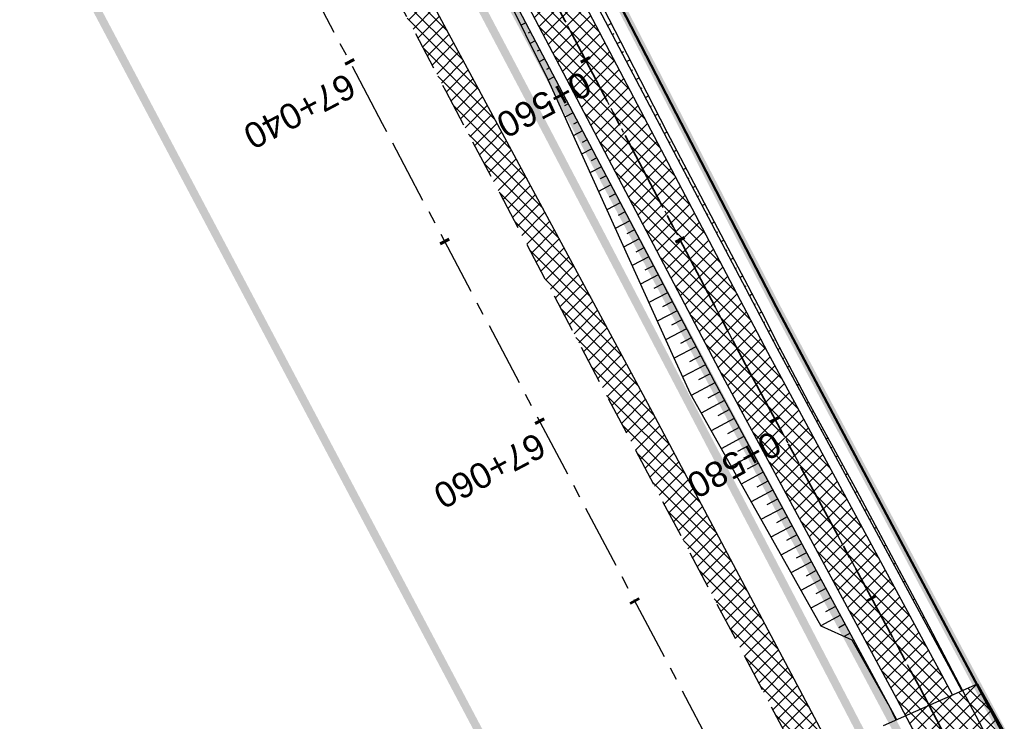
# Model space of a CAD drawing. Header units: metres. Extents: x 7529682 to 7533751, y 5721195 to 5727842.
# Tile 156 of 179: x 7529951 to 7529999, y 5727270 to 5727304. Entities that reach past the tile are written whole.
import ezdxf

# ---------------------------------------------------------------- set-up
doc = ezdxf.new("R2010")
doc.units = ezdxf.units.M
for name, pattern in [('817-dzialki-09-05-04$0$HIDDEN', [0.375, 0.25, -0.125]), ('ACAD_ISO05W100', [33, 24, -3, 0, -3, 0, -3]), ('CENTER', [50.8, 31.75, -6.35, 6.35, -6.35]), ('CENTER2', [28.575, 19.05, -3.175, 3.175, -3.175]), ('HIDDEN', [9.525, 6.35, -3.175])]:
    doc.linetypes.add(name, pattern=pattern)
for name, color, linetype in [('C-DROGI-SYTUACJA', 7, 'Continuous'), ('C-DROGI-SYTUACJA-ETYKIETY', 7, 'Continuous'), ('D-hatch-pobocza', 131, 'Continuous'), ('D-hatch-zjazdy-BA', 244, 'Continuous'), ('D-pobocza', 60, 'Continuous'), ('D-rowy', 160, 'Continuous'), ('D-skarpa', 2, 'Continuous'), ('D-skarpa-kreskowanie', 2, 'Continuous')]:
    doc.layers.add(name, color=color, linetype=linetype)
for name, color, linetype, lineweight, true_color in [('D-ewidencja-numery', 7, 'Continuous', 50, 0x40ff00), ('D-hatch-ciag-pieszo-rowerowy', 7, 'Continuous', 13, 0xff9f80), ('D-LR-etap-III', 7, '817-dzialki-09-05-04$0$HIDDEN', 50, 0x00008f)]:
    doc.layers.add(name, color=color, linetype=linetype, lineweight=lineweight, true_color=true_color)
for name, color, linetype, lineweight in [('D-krawędzie', 3, 'Continuous', 30), ('D-obrzeża', 2, 'Continuous', 30), ('D-oś', 10, 'CENTER', 30), ('D-pas-drogowy', 7, 'ACAD_ISO05W100', 50), ('D-zjazdy', 202, 'Continuous', 30)]:
    doc.layers.add(name, color=color, linetype=linetype, lineweight=lineweight)
doc.layers.add('poprzeczki', color=7, linetype='Continuous', true_color=0x0000c7)
doc.styles.get("Standard").update_dxf_attribs({"font": 'arial.ttf'})
pattern_1 = [(45, (0, 0), (-0.33675960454, 0.33675960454), []), (135, (0, 0), (-0.33675960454, -0.33675960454), [])]

# ---------------------------------------------------------------- blocks, each defined once
blk = doc.blocks.new('AeccTickLine')
at = {"color": 0, "linetype": 'ByBlock', "lineweight": -2}
blk.add_line((0, 1), (0, -1), dxfattribs=at)

msp = doc.modelspace()

# ---------------------------------------------------------------- hatches: boundary and pattern name
at = {"layer": 'D-hatch-ciag-pieszo-rowerowy'}
h = msp.add_hatch(dxfattribs=at)
h.set_pattern_fill('ANSI37', color=256, scale=0.15, style=0)
h.set_pattern_definition(pattern_1)
h.paths.add_polyline_path([(7529994.115, 5727270.039), (7529996.409, 5727271.048), (7529995.888, 5727272.04), (7529987.333, 5727287.9), (7529970.791, 5727319.398), (7529945.39, 5727367.318), (7529919.647, 5727417.711), (7529903.693, 5727447.921), (7529879.894, 5727492.595), (7529862.565, 5727525.262), (7529859.536, 5727525.637), (7529877.686, 5727491.422), (7529901.485, 5727446.75), (7529917.429, 5727416.559), (7529943.172, 5727366.164), (7529968.58, 5727318.231), (7529985.127, 5727286.725), (7529993.681, 5727270.865)])
at = {"layer": 'D-hatch-pobocza'}
h = msp.add_hatch(dxfattribs=at)
h.set_pattern_fill('ANSI37', color=256, scale=0.15, style=0)
h.set_pattern_definition(pattern_1)
h.paths.add_polyline_path([(7529905.34, 5727429.09), (7529892.28, 5727453.58), (7529881.53, 5727473.69), (7529872.27, 5727491.4), (7529857.46, 5727519.14), (7529841.38, 5727549.79), (7529827.75, 5727575.78), (7529816.4, 5727596.89), (7529800.43, 5727627.4), (7529788.07, 5727650.98), (7529775.85, 5727673.83), (7529761.3, 5727701.31), (7529749.89, 5727722.83), (7529745.5, 5727731.66), (7529738.971, 5727744.085), (7529737.465, 5727743.316), (7529742.213, 5727734.302), (7529762.326, 5727696.274), (7529777.785, 5727667.006), (7529799.322, 5727626.3), (7529822.193, 5727583.156), (7529846.924, 5727536.347), (7529864.752, 5727502.663), (7529900.459, 5727434.965), (7529935.352, 5727369.308), (7529971.476, 5727300.786), (7529988.361, 5727268.841), (7529990.28, 5727268.6), (7529990.329, 5727268.617), (7529981.66, 5727284.96), (7529968.42, 5727309.6), (7529956.4, 5727332.85), (7529943.52, 5727357.04), (7529932.32, 5727378.32), (7529916.68, 5727408.01)])
at = {"layer": 'D-hatch-zjazdy-BA'}
h = msp.add_hatch(dxfattribs=at)
h.set_pattern_fill('ANSI37', color=256, scale=0.15, style=0)
h.set_pattern_definition(pattern_1)
h.paths.add_polyline_path([(7529996.2, 5727266.069), (7529999.357, 5727268.527), (7529997.636, 5727271.592), (7529994.115, 5727270.039)])

# ---------------------------------------------------------------- linework, layer by layer
at = {"layer": 'C-DROGI-SYTUACJA', "color": 10, "linetype": 'CENTER2', "lineweight": 35, "ltscale": 0.2}
msp.add_lwpolyline([(7529714.301, 5727795.865), (7529735.169, 5727756.456, 0.071658), (7529738.529, 5727751.848), (7529739.732, 5727750.614, -0.071785), (7529743.098, 5727745.997), (7529747.739, 5727737.221), (7529774.913, 5727685.825), (7529793.855, 5727649.915), (7529812.38, 5727615.415), (7529837.757, 5727568.892), (7529857.658, 5727531.843), (7529878.79, 5727492.008), (7529902.589, 5727447.335), (7529918.538, 5727417.135), (7529944.281, 5727366.741), (7529969.685, 5727318.815), (7529986.23, 5727287.312), (7529994.785, 5727271.452), (7530014.919, 5727233.118)], format="xyb", dxfattribs=at)
at = {"layer": 'D-ewidencja-numery', "color": 12, "ltscale": 15, "true_color": 0xc70000}
msp.add_lwpolyline([(7529715.573, 5727792.968), (7529717.68, 5727794.024), (7529736.275, 5727758.647), (7529744.511, 5727750.406), (7529750.283, 5727738.55), (7529777.109, 5727687.569), (7529796.515, 5727651.33), (7529814.938, 5727616.793), (7529839.007, 5727572.304), (7529860.618, 5727532.509), (7529882.349, 5727491.504), (7529904.865, 5727449.096), (7529920.747, 5727418.885), (7529946.677, 5727368.547), (7529972.025, 5727320.573), (7529987.74, 5727290.153), (7529996.497, 5727273.662), (7530017.541, 5727234.203)], dxfattribs=at)
at = {"layer": 'D-krawędzie', "linetype": 'HIDDEN', "ltscale": 0.3}
msp.add_lwpolyline([(7529737.465, 5727743.316), (7529742.213, 5727734.302), (7529762.326, 5727696.274), (7529777.785, 5727667.006), (7529799.322, 5727626.3), (7529822.193, 5727583.156), (7529846.924, 5727536.347), (7529864.752, 5727502.663), (7529900.459, 5727434.965), (7529935.352, 5727369.308), (7529971.476, 5727300.786), (7530006.702, 5727234.141), (7530044.198, 5727163.133), (7530082.89, 5727090.2), (7530098.687, 5727060.362), (7530131.998, 5726997.21), (7530163.822, 5726937.097), (7530204.081, 5726861.013), (7530247.82, 5726778.438), (7530252.22, 5726770.26), (7530259.735, 5726756.9), (7530263.782, 5726749.287), (7530270.196, 5726737.096)], dxfattribs=at)
at = {"layer": 'D-LR-etap-III', "ltscale": 10, "flags": 128}
msp.add_lwpolyline([(7531750.474, 5723895.103, 0.4, 0.4, 0), (7531750.505, 5723895.13, 0.4, 0.4, 0), (7531682.71, 5724022.92, 0.4, 0.4, 0), (7531619.177, 5724147.204, 0.4, 0.4, 0), (7531592.309, 5724198.489, 0.4, 0.4, 0), (7531553.264, 5724272.919, 0.4, 0.4, 0), (7531504.02, 5724366.79, 0.4, 0.4, 0), (7531482.09, 5724407.62, 0.4, 0.4, 0), (7531412.35, 5724541.183, 0.4, 0.4, 0), (7531388.464, 5724586.93, 0.4, 0.4, 0), (7531345.12, 5724669.94, 0.4, 0.4, 0), (7531127.66, 5725081.67, 0.4, 0.4, 0), (7531059.253, 5725211.041, 0.4, 0.4, 0), (7531008.007, 5725307.954, 0.4, 0.4, 0), (7530964.182, 5725390.836, 0.4, 0.4, 0), (7530914.557, 5725484.684, 0.4, 0.4, 0), (7530865.243, 5725577.494, 0.4, 0.4, 0), (7530840.085, 5725624.059, 0.4, 0.4, 0), (7530802.56, 5725694.925, 0.4, 0.4, 0), (7530755.54, 5725787.51, 0.4, 0.4, 0), (7530708.718, 5725876.303, 0.4, 0.4, 0), (7530695.12, 5725902.09, 0.4, 0.4, 0), (7530642.914, 5726001.078, 0.4, 0.4, 0), (7530634.935, 5726016.147, 0.4, 0.4, 0), (7530610.82, 5726061.93, 0.4, 0.4, 0), (7530610.82, 5726061.93, 0.4, 0.4, 0), (7530607.21, 5726063.51, 0.4, 0.4, 0), (7530597.42, 5726080.68, 0.4, 0.4, 0), (7530591.16, 5726088.44, 0.4, 0.4, 0), (7530581.28, 5726107.21, 0.4, 0.4, 0), (7530571.29, 5726130.56, 0.4, 0.4, 0), (7530549.555, 5726171.527, 0.4, 0.4, 0), (7530531.014, 5726206.474, 0.4, 0.4, 0), (7530516.461, 5726236.017, 0.4, 0.4, 0), (7530500.799, 5726266.141, 0.4, 0.4, 0), (7530491.35, 5726283.94, 0.4, 0.4, 0), (7530482.4, 5726303.41, 0.4, 0.4, 0), (7530482.4, 5726303.41, 0.4, 0.4, 0), (7530450.41, 5726357.28, 0.4, 0.4, 0), (7530397.759, 5726458.5, 0.4, 0.4, 0), (7530334.708, 5726583.665, 0.4, 0.4, 0), (7530303.939, 5726645.168, 0.4, 0.4, 0), (7530300.51, 5726651.778, 0.4, 0.4, 0), (7530289.214, 5726671.967, 0.4, 0.4, 0), (7530281.54, 5726685.57, 0.4, 0.4, 0), (7530261.371, 5726724.163, 0.4, 0.4, 0), (7530254.03, 5726738.21, 0.4, 0.4, 0), (7530197.22, 5726845.06, 0.4, 0.4, 0), (7530194.71, 5726849.15, 0.4, 0.4, 0), (7530195.92, 5726850.75, 0.4, 0.4, 0), (7530170.547, 5726892.961, 0.4, 0.4, 0), (7530143.175, 5726945.066, 0.4, 0.4, 0), (7530105.06, 5727018.32, 0.4, 0.4, 0), (7530100.06, 5727027.16, 0.4, 0.4, 0), (7530062.319, 5727099.625, 0.4, 0.4, 0), (7530015.379, 5727189.42, 0.4, 0.4, 0), (7529983.208, 5727250.207, 0.4, 0.4, 0), (7529953.284, 5727306.747, 0.4, 0.4, 0), (7529900.671, 5727406.159, 0.4, 0.4, 0), (7529890.63, 5727425.131, 0.4, 0.4, 0), (7529875.155, 5727454.426, 0.4, 0.4, 0), (7529857.56, 5727487.787, 0.4, 0.4, 0), (7529835.194, 5727530.193, 0.4, 0.4, 0), (7529811.741, 5727574.662, 0.4, 0.4, 0), (7529792.102, 5727611.923, 0.4, 0.4, 0), (7529768.066, 5727657.47, 0.4, 0.4, 0), (7529755.211, 5727682.131, 0.4, 0.4, 0), (7529753.31, 5727681.13, 0.4, 0.4, 0), (7529739.21, 5727707.77, 0.4, 0.4, 0), (7529735.395, 5727711.252, 0.4, 0.4, 0), (7529725.42, 5727730.2, 0.4, 0.4, 0), (7529723.55, 5727729.88, 0.4, 0.4, 0), (7529695.567, 5727782.932, 0.4, 0.4, 0), (7529717.68, 5727794.024, 0.4, 0.4, 0), (7529736.275, 5727758.647, 0.4, 0.4, 0), (7529736.275, 5727758.647, 0.4, 0.4, 0), (7529744.511, 5727750.406, 0.4, 0.4, 0), (7529744.511, 5727750.406, 0.4, 0.4, 0), (7529750.283, 5727738.55, 0.4, 0.4, 0), (7529777.109, 5727687.569, 0.4, 0.4, 0), (7529796.515, 5727651.33, 0.4, 0.4, 0), (7529814.938, 5727616.793, 0.4, 0.4, 0), (7529839.007, 5727572.304, 0.4, 0.4, 0), (7529860.618, 5727532.509, 0.4, 0.4, 0), (7529882.349, 5727491.504, 0.4, 0.4, 0), (7529904.865, 5727449.096, 0.4, 0.4, 0), (7529920.747, 5727418.885, 0.4, 0.4, 0), (7529946.677, 5727368.547, 0.4, 0.4, 0), (7529972.025, 5727320.573, 0.4, 0.4, 0), (7529987.74, 5727290.153, 0.4, 0.4, 0), (7529996.497, 5727273.662, 0.4, 0.4, 0), (7530017.541, 5727234.203, 0.4, 0.4, 0), (7530033.054, 5727204.864, 0.4, 0.4, 0), (7530051.623, 5727170.223, 0.4, 0.4, 0), (7530069.277, 5727137.016, 0.4, 0.4, 0), (7530089.385, 5727097.534, 0.4, 0.4, 0), (7530109.713, 5727060.747, 0.4, 0.4, 0), (7530136.77, 5727011.64, 0.4, 0.4, 0), (7530162.447, 5726962.744, 0.4, 0.4, 0), (7530187.674, 5726916.992, 0.4, 0.4, 0), (7530207.821, 5726879.335, 0.4, 0.4, 0), (7530230.626, 5726834.519, 0.4, 0.4, 0), (7530262.288, 5726776.618, 0.4, 0.4, 0), (7530277.51, 5726760.213, 0.4, 0.4, 0), (7530286.037, 5726744.107, 0.4, 0.4, 0), (7530288.097, 5726735.884, 0.4, 0.4, 0), (7530290.394, 5726725.047, 0.4, 0.4, 0), (7530296.177, 5726713.583, 0.4, 0.4, 0), (7530302.726, 5726701.182, 0.4, 0.4, 0), (7530325.685, 5726657.466, 0.4, 0.4, 0), (7530343.244, 5726623.649, 0.4, 0.4, 0), (7530360.23, 5726591.747, 0.4, 0.4, 0), (7530383.209, 5726548.059, 0.4, 0.4, 0), (7530406.018, 5726503.606, 0.4, 0.4, 0), (7530427.465, 5726462.62, 0.4, 0.4, 0), (7530447.928, 5726424.388, 0.4, 0.4, 0), (7530471.127, 5726379.921, 0.4, 0.4, 0), (7530490.501, 5726343.033, 0.4, 0.4, 0), (7530509.499, 5726306.733, 0.4, 0.4, 0), (7530529.89, 5726267.244, 0.4, 0.4, 0), (7530543.852, 5726238.99, 0.4, 0.4, 0), (7530554.809, 5726218.944, 0.4, 0.4, 0), (7530559.027, 5726212.223, 0.4, 0.4, 0), (7530563.061, 5726206.41, 0.4, 0.4, 0), (7530566.934, 5726200.464, 0.4, 0.4, 0), (7530569.771, 5726194.902, 0.4, 0.4, 0), (7530571.473, 5726191.282, 0.4, 0.4, 0), (7530572.839, 5726188.025, 0.4, 0.4, 0), (7530575.295, 5726182.035, 0.4, 0.4, 0), (7530579.737, 5726173.306, 0.4, 0.4, 0), (7530583.3, 5726167.41, 0.4, 0.4, 0), (7530593.4, 5726163.33, 0.4, 0.4, 0), (7530598.618, 5726155.264, 0.4, 0.4, 0), (7530608.258, 5726140.497, 0.4, 0.4, 0), (7530603.27, 5726136.83, 0.4, 0.4, 0), (7530606.53, 5726131.84, 0.4, 0.4, 0), (7530604.239, 5726124.217, 0.4, 0.4, 0), (7530605.847, 5726121.63, 0.4, 0.4, 0), (7530608.972, 5726116.164, 0.4, 0.4, 0), (7530618.114, 5726097.791, 0.4, 0.4, 0), (7530651.213, 5726034.96, 0.4, 0.4, 0), (7530670.244, 5725998.611, 0.4, 0.4, 0), (7530698.075, 5725945.953, 0.4, 0.4, 0), (7530716.506, 5725911.305, 0.4, 0.4, 0), (7530735.223, 5725875.667, 0.4, 0.4, 0), (7530752.504, 5725842.155, 0.4, 0.4, 0), (7530778.311, 5725793.501, 0.4, 0.4, 0), (7530797.5, 5725756.382, 0.4, 0.4, 0), (7530812.519, 5725728.289, 0.4, 0.4, 0), (7530820.039, 5725713.16, 0.4, 0.4, 0), (7530822.422, 5725710.194, 0.4, 0.4, 0), (7530833.155, 5725688.801, 0.4, 0.4, 0), (7530849.629, 5725656.159, 0.4, 0.4, 0), (7530867.983, 5725621.964, 0.4, 0.4, 0), (7530872.63, 5725612.888, 0.4, 0.4, 0), (7530880.354, 5725597.595, 0.4, 0.4, 0), (7530883.839, 5725593.389, 0.4, 0.4, 0), (7530891.782, 5725587.763, 0.4, 0.4, 0), (7530895.039, 5725584.281, 0.4, 0.4, 0), (7530897.034, 5725580.941, 0.4, 0.4, 0), (7530900.952, 5725579.946, 0.4, 0.4, 0), (7530904.81, 5725571.977, 0.4, 0.4, 0), (7530903.682, 5725568.566, 0.4, 0.4, 0), (7530908.901, 5725558.845, 0.4, 0.4, 0), (7530910.252, 5725545.672, 0.4, 0.4, 0), (7530912.873, 5725538.646, 0.4, 0.4, 0), (7530945.278, 5725478.464, 0.4, 0.4, 0), (7530959.692, 5725450.246, 0.4, 0.4, 0), (7531002.827, 5725368.192, 0.4, 0.4, 0), (7531044.704, 5725290.314, 0.4, 0.4, 0), (7531064.099, 5725253.213, 0.4, 0.4, 0), (7531083.01, 5725216.678, 0.4, 0.4, 0), (7531113.013, 5725158.466, 0.4, 0.4, 0), (7531137.364, 5725113.071, 0.4, 0.4, 0), (7531150.831, 5725086.712, 0.4, 0.4, 0), (7531159.746, 5725076.641, 0.4, 0.4, 0), (7531166.31, 5725074.58, 0.4, 0.4, 0), (7531172.29, 5725062.58, 0.4, 0.4, 0), (7531170.59, 5725055.606, 0.4, 0.4, 0), (7531173.733, 5725044.081, 0.4, 0.4, 0), (7531215.342, 5724964.86, 0.4, 0.4, 0), (7531238.054, 5724921.685, 0.4, 0.4, 0), (7531262.39, 5724875.283, 0.4, 0.4, 0), (7531295.587, 5724811.266, 0.4, 0.4, 0), (7531348.488, 5724712.363, 0.4, 0.4, 0), (7531363.741, 5724682.684, 0.4, 0.4, 0), (7531366.987, 5724675.865, 0.4, 0.4, 0), (7531382.541, 5724646.111, 0.4, 0.4, 0), (7531401.299, 5724610.875, 0.4, 0.4, 0), (7531428.965, 5724558.862, 0.4, 0.4, 0), (7531449.111, 5724520.398, 0.4, 0.4, 0), (7531477.293, 5724465.831, 0.4, 0.4, 0), (7531500.996, 5724421.113, 0.4, 0.4, 0), (7531512.122, 5724400.549, 0.4, 0.4, 0), (7531513.782, 5724396.757, 0.4, 0.4, 0), (7531526.32, 5724379.39, 0.4, 0.4, 0), (7531566.784, 5724302.736, 0.4, 0.4, 0), (7531612.277, 5724225.61, 0.4, 0.4, 0), (7531620.493, 5724210.548, 0.4, 0.4, 0), (7531631.578, 5724196.258, 0.4, 0.4, 0), (7531653.484, 5724152.434, 0.4, 0.4, 0), (7531661.151, 5724128.494, 0.4, 0.4, 0), (7531673.881, 5724101.186, 0.4, 0.4, 0), (7531684.691, 5724081.184, 0.4, 0.4, 0), (7531699.212, 5724051.17, 0.4, 0.4, 0), (7531704.034, 5724040.584, 0.4, 0.4, 0), (7531704.034, 5724040.584, 0.4, 0.4, 0), (7531703.913, 5724037.17, 0.4, 0.4, 0), (7531736.42, 5723969.232, 0.4, 0.4, 0), (7531738.285, 5723967.699, 0.4, 0.4, 0), (7531742.181, 5723962.346, 0.4, 0.4, 0), (7531744.286, 5723958.616, 0.4, 0.4, 0), (7531755.393, 5723944.193, 0.4, 0.4, 0), (7531758.69, 5723936.76, 0.4, 0.4, 0), (7531780.08, 5723929.25, 0.4, 0.4, 0), (7531792.612, 5723906.338, 0.4, 0.4, 0), (7531792.612, 5723906.338, 0.4, 0.4, 0), (7531756.962, 5723883.055, 0.4, 0.4, 0), (7531750.46, 5723895.13, 0.4, 0.4, 0), (7531750.46, 5723895.13, 0, 0, 0)], format="xyseb", dxfattribs=at)
at = {"layer": 'D-obrzeża'}
for points in [[(7529996.408, 5727271.05), (7529995.888, 5727272.04), (7529987.333, 5727287.9), (7529970.791, 5727319.398), (7529945.39, 5727367.318), (7529919.647, 5727417.711), (7529903.693, 5727447.921), (7529879.894, 5727492.595), (7529858.761, 5727532.432), (7529838.856, 5727569.487), (7529813.479, 5727616.01), (7529794.958, 5727650.503), (7529776.019, 5727686.408), (7529748.844, 5727737.805), (7529744.118, 5727746.741, 0.071785), (7529740.753, 5727751.358), (7529739.549, 5727752.592, -0.071658), (7529736.189, 5727757.2), (7529717.235, 5727792.995)], [(7530013.813, 5727232.534), (7529993.681, 5727270.865), (7529985.127, 5727286.725), (7529968.58, 5727318.231), (7529943.172, 5727366.164), (7529917.429, 5727416.559), (7529901.485, 5727446.75), (7529877.686, 5727491.422), (7529856.555, 5727531.255), (7529836.657, 5727568.297), (7529811.281, 5727614.82), (7529792.751, 5727649.328), (7529773.808, 5727685.242), (7529746.633, 5727736.639), (7529746.633, 5727736.639), (7529742.077, 5727745.253, 0.071785), (7529738.712, 5727749.87), (7529737.508, 5727751.104, -0.071658), (7529734.148, 5727755.712), (7529715.008, 5727791.858)]]:
    msp.add_lwpolyline(points, format="xyb", dxfattribs=at)
at = {"layer": 'D-oś', "ltscale": 0.1}
msp.add_lwpolyline([(7530260.688, 5726747.65), (7530256.664, 5726755.22), (7530249.153, 5726768.573), (7530244.732, 5726776.79), (7530200.988, 5726859.376), (7530160.728, 5726935.459), (7530128.903, 5726995.575), (7530095.593, 5727058.727), (7530079.798, 5727088.56), (7530041.105, 5727161.496), (7530003.607, 5727232.506), (7529968.381, 5727299.153), (7529932.259, 5727367.671), (7529897.365, 5727433.327), (7529861.657, 5727501.028), (7529843.829, 5727534.712), (7529819.1, 5727581.518), (7529796.228, 5727624.663), (7529774.69, 5727665.371), (7529759.232, 5727694.637), (7529739.12, 5727732.663), (7529700.238, 5727806.043)], dxfattribs=at)
at = {"layer": 'D-oś', "ltscale": 0.03}
msp.add_lwpolyline([(7529714.301, 5727795.865), (7529735.169, 5727756.456, 0.071658), (7529738.529, 5727751.848), (7529739.732, 5727750.614, -0.071785), (7529743.098, 5727745.997), (7529747.739, 5727737.221), (7529774.913, 5727685.825), (7529793.855, 5727649.915), (7529812.38, 5727615.415), (7529837.757, 5727568.892), (7529857.658, 5727531.843), (7529878.79, 5727492.008), (7529902.589, 5727447.335), (7529918.538, 5727417.135), (7529944.281, 5727366.741), (7529969.685, 5727318.815), (7529986.23, 5727287.312), (7529994.785, 5727271.452), (7530014.919, 5727233.118)], format="xyb", dxfattribs=at)
at = {"layer": 'D-pas-drogowy', "ltscale": 0.2, "flags": 128}
msp.add_lwpolyline([(7531633.019, 5724182.834, 0.4, 0.4, 0), (7531617.559, 5724211.608, 0.4, 0.4, 0), (7531566.784, 5724302.736, 0.4, 0.4, 0), (7531538.419, 5724356.47, 0.4, 0.4, 0), (7531526.32, 5724379.39, 0.4, 0.4, 0), (7531516.102, 5724393.607, 0.4, 0.4, 0.001485), (7531513.78, 5724396.838, 0.4, 0.4, 0), (7531501.87, 5724413.41, 0.4, 0.4, 0), (7531474.926, 5724464.508, 0.4, 0.4, 0), (7531446.2, 5724518.992, 0.4, 0.4, 0), (7531424.962, 5724559.262, 0.4, 0.4, 0), (7531398.444, 5724609.566, 0.4, 0.4, 0), (7531379.647, 5724645.216, 0.4, 0.4, 0), (7531365.23, 5724672.56, 0.4, 0.4, 0), (7531341.306, 5724717.915, 0.4, 0.4, 0), (7531312.9, 5724771.789, 0.4, 0.4, 0), (7531292.591, 5724810.307, 0.4, 0.4, 0), (7531259.392, 5724873.271, 0.4, 0.4, 0), (7531233.74, 5724921.923, 0.4, 0.4, 0), (7531203.073, 5724980.092, 0.4, 0.4, 0), (7531173.471, 5725036.225, 0.4, 0.4, 0), (7531168.27, 5725046.09, 0.4, 0.4, 0), (7531172.29, 5725062.58, 0.4, 0.4, 0), (7531166.31, 5725074.58, 0.4, 0.4, 0), (7531150.32, 5725079.6, 0.4, 0.4, 0), (7531141.5, 5725096.43, 0.4, 0.4, 0), (7531109.312, 5725157.814, 0.4, 0.4, 0), (7531086.641, 5725201.048, 0.4, 0.4, 0), (7531059.198, 5725253.384, 0.4, 0.4, 0), (7531028.207, 5725312.489, 0.4, 0.4, 0), (7530999.105, 5725367.99, 0.4, 0.4, 0), (7530956.248, 5725449.725, 0.4, 0.4, 0), (7530924.398, 5725510.464, 0.4, 0.4, 0), (7530897.51, 5725561.74, 0.4, 0.4, 0), (7530894.46, 5725566.14, 0.4, 0.4, 0), (7530892.16, 5725570.49, 0.4, 0.4, 0), (7530869.363, 5725613.307, 0.4, 0.4, 0), (7530861.694, 5725627.705, 0.4, 0.4, 0), (7530852.74, 5725644.52, 0.4, 0.4, 0), (7530831.51, 5725684.2, 0.4, 0.4, 0), (7530811.13, 5725722.52, 0.4, 0.4, 0), (7530792.348, 5725757.941, 0.4, 0.4, 0), (7530768.03, 5725803.8, 0.4, 0.4, 0), (7530748.769, 5725840.179, 0.4, 0.4, 0), (7530727.7, 5725879.97, 0.4, 0.4, 0), (7530712.098, 5725909.545, 0.4, 0.4, 0), (7530693.644, 5725944.645, 0.4, 0.4, 0), (7530665.702, 5725997.539, 0.4, 0.4, 0), (7530641.76, 5726042.88, 0.4, 0.4, 0), (7530616.5, 5726091.48, 0.4, 0.4, 0), (7530604.628, 5726114.32, 0.4, 0.4, -0.007763), (7530602.5, 5726118.43, 0.4, 0.4, 0), (7530603.992, 5726123.395, 0.4, 0.4, 0), (7530606.53, 5726131.84, 0.4, 0.4, 0), (7530603.27, 5726136.83, 0.4, 0.4, 0), (7530593.776, 5726151.369, 0.4, 0.4, 0), (7530590.203, 5726156.84, 0.4, 0.4, 0), (7530583.3, 5726167.41, 0.4, 0.4, 0), (7530580.578, 5726170.428, 0.4, 0.4, 0), (7530575.85, 5726175.67, 0.4, 0.4, 0), (7530569.01, 5726186.66, 0.4, 0.4, 0), (7530562.555, 5726199.189, 0.4, 0.4, 0), (7530555.67, 5726211.39, 0.4, 0.4, 0), (7530548.29, 5726224.23, 0.4, 0.4, 0), (7530540.58, 5726237.71, 0.4, 0.4, 0), (7530532.68, 5726252.65, 0.4, 0.4, 0), (7530524.06, 5726269.35, 0.4, 0.4, 0), (7530502.82, 5726309.91, 0.4, 0.4, 0), (7530488.83, 5726336.63, 0.4, 0.4, 0), (7530466.03, 5726380.16, 0.4, 0.4, 0), (7530438.47, 5726432.77, 0.4, 0.4, 0), (7530424.53, 5726459.09, 0.4, 0.4, 0), (7530401.63, 5726502.97, 0.4, 0.4, 0), (7530383.38, 5726538.06, 0.4, 0.4, 0), (7530353.97, 5726593.52, 0.4, 0.4, 0), (7530338.47, 5726622.74, 0.4, 0.4, 0), (7530322.01, 5726653.88, 0.4, 0.4, 0), (7530297.54, 5726700.33, 0.4, 0.4, 0), (7530287.38, 5726719.6, 0.4, 0.4, 0), (7530285.95, 5726722.316, 0.4, 0.4, 0), (7530280.26, 5726733.12, 0.4, 0.4, 0), (7530266.73, 5726758.74, 0.4, 0.4, 0), (7530260.42, 5726770.47, 0.4, 0.4, 0), (7530253.25, 5726783.82, 0.4, 0.4, 0), (7530244.95, 5726799.33, 0.4, 0.4, 0), (7530239.39, 5726808.49, 0.4, 0.4, 0), (7530238.29, 5726807.9, 0.4, 0.4, 0), (7530218.11, 5726850.67, 0.4, 0.4, 0), (7530175.907, 5726928.168, 0.4, 0.4, 0), (7530096.68, 5727076.15, 0.4, 0.4, 0), (7530094.68, 5727079.89, 0.4, 0.4, 0), (7530064.597, 5727135.523, 0.4, 0.4, 0), (7530046.731, 5727168.892, 0.4, 0.4, 0), (7530025.803, 5727208.461, 0.4, 0.4, 0), (7530012.847, 5727232.979, 0.4, 0.4, 0), (7529994.15, 5727268.45, 0.4, 0.4, 0), (7529981.671, 5727291.93, 0.4, 0.4, 0), (7529949.89, 5727351.73, 0.4, 0.4, 0), (7529924.75, 5727399.03, 0.4, 0.4, 0), (7529915.516, 5727417.1, 0.4, 0.4, 0), (7529885.83, 5727475.19, 0.4, 0.4, 0), (7529862.56, 5727519.97, 0.4, 0.4, 0), (7529852.985, 5727538.191, 0.4, 0.4, 0), (7529836.513, 5727569.511, 0.4, 0.4, 0), (7529815.369, 5727609.141, 0.4, 0.4, 0), (7529792.795, 5727651.247, 0.4, 0.4, 0), (7529774.199, 5727685.858, 0.4, 0.4, 0), (7529746.966, 5727736.059, 0.4, 0.4, 0), (7529733.92, 5727757.62, 0.4, 0.4, 0), (7529708.607, 5727806.389, 0.4, 0.4, 0), (7529688.492, 5727796.345, 0.4, 0.4, 0), (7529723.55, 5727729.88, 0.4, 0.4, 0), (7529725.42, 5727730.2, 0.4, 0.4, 0), (7529735.38, 5727711.28, 0.4, 0.4, 0), (7529739.21, 5727707.77, 0.4, 0.4, 0), (7529753.31, 5727681.13, 0.4, 0.4, 0), (7529755.178, 5727682.114, 0.4, 0.4, 0), (7529792.102, 5727611.923, 0.4, 0.4, 0), (7529811.741, 5727574.662, 0.4, 0.4, 0), (7529835.194, 5727530.193, 0.4, 0.4, 0), (7529857.56, 5727487.787, 0.4, 0.4, 0), (7529875.155, 5727454.426, 0.4, 0.4, 0), (7529890.63, 5727425.131, 0.4, 0.4, 0), (7529900.671, 5727406.159, 0.4, 0.4, 0), (7529953.284, 5727306.747, 0.4, 0.4, 0), (7529983.208, 5727250.207, 0.4, 0.4, 0), (7530015.379, 5727189.42, 0.4, 0.4, 0), (7530062.319, 5727099.625, 0.4, 0.4, 0), (7530100.06, 5727027.16, 0.4, 0.4, 0), (7530105.06, 5727018.32, 0.4, 0.4, 0), (7530143.175, 5726945.066, 0.4, 0.4, 0), (7530170.547, 5726892.961, 0.4, 0.4, 0), (7530195.92, 5726850.75, 0.4, 0.4, 0), (7530194.71, 5726849.15, 0.4, 0.4, 0), (7530197.22, 5726845.06, 0.4, 0.4, 0), (7530254.03, 5726738.21, 0.4, 0.4, 0), (7530261.371, 5726724.163, 0.4, 0.4, 0), (7530281.54, 5726685.57, 0.4, 0.4, 0), (7530289.214, 5726671.967, 0.4, 0.4, 0), (7530300.51, 5726651.778, 0.4, 0.4, 0), (7530303.939, 5726645.168, 0.4, 0.4, 0), (7530334.708, 5726583.665, 0.4, 0.4, 0), (7530397.759, 5726458.5, 0.4, 0.4, 0), (7530450.41, 5726357.28, 0.4, 0.4, 0), (7530482.4, 5726303.41, 0.4, 0.4, 0), (7530483.688, 5726301.003, 0.4, 0.4, 0), (7530491.35, 5726283.94, 0.4, 0.4, 0), (7530512.67, 5726243.78, 0.4, 0.4, 0), (7530529.43, 5726209.46, 0.4, 0.4, 0), (7530571.29, 5726130.56, 0.4, 0.4, 0), (7530581.28, 5726107.21, 0.4, 0.4, 0), (7530591.16, 5726088.44, 0.4, 0.4, 0), (7530597.42, 5726080.68, 0.4, 0.4, 0), (7530607.21, 5726063.51, 0.4, 0.4, 0), (7530610.82, 5726061.93, 0.4, 0.4, 0), (7530634.935, 5726016.147, 0.4, 0.4, 0), (7530642.914, 5726001.078, 0.4, 0.4, 0), (7530695.12, 5725902.09, 0.4, 0.4, 0), (7530708.718, 5725876.303, 0.4, 0.4, 0), (7530755.54, 5725787.51, 0.4, 0.4, 0), (7530802.56, 5725694.925, 0.4, 0.4, 0), (7530840.085, 5725624.059, 0.4, 0.4, 0), (7530865.243, 5725577.494, 0.4, 0.4, 0), (7530914.557, 5725484.684, 0.4, 0.4, 0), (7530964.182, 5725390.836, 0.4, 0.4, 0), (7531008.007, 5725307.954, 0.4, 0.4, 0), (7531059.253, 5725211.041, 0.4, 0.4, 0), (7531127.66, 5725081.67, 0.4, 0.4, 0), (7531345.12, 5724669.94, 0.4, 0.4, 0), (7531388.464, 5724586.93, 0.4, 0.4, 0), (7531412.35, 5724541.183, 0.4, 0.4, 0), (7531482.09, 5724407.62, 0.4, 0.4, 0), (7531504.02, 5724366.79, 0.4, 0.4, 0), (7531519.374, 5724337.52, 0.4, 0.4, 0), (7531563.749, 5724252.932, 0.4, 0.4, 0), (7531602.175, 5724179.681, 0.4, 0.4, 0), (7531619.177, 5724147.204, 0.4, 0.4, 0), (7531625.038, 5724135.635, 0.4, 0.4, 0), (7531656.796, 5724073.316, 0.4, 0.4, 0), (7531675.12, 5724037.36, 0.4, 0.4, 0), (7531682.71, 5724022.92, 0.4, 0.4, 0), (7531705.565, 5723979.811, 0.4, 0.4, 0), (7531736.606, 5723921.262, 0.4, 0.4, 0), (7531750.46, 5723895.13, 0.4, 0.4, 0), (7531740.77, 5723886.56, 0.4, 0.4, 0), (7531732.86, 5723885, 0.4, 0.4, 0), (7531722.18, 5723887.77, 0.4, 0.4, 0), (7531729.87, 5723862.17, 0.4, 0.4, 0), (7531742.92, 5723861.93, 0.4, 0.4, 0), (7531763.71, 5723859.52, 0.4, 0.4, 0), (7531768.42, 5723854.12, 0.4, 0.4, 0), (7531787.42, 5723817.97, 0.4, 0.4, 0), (7531795.57, 5723809.82, 0.4, 0.4, 0), (7531816.347, 5723819.85, 0.4, 0.4, 0), (7531816.347, 5723819.85, 0.4, 0.4, 0), (7531805.06, 5723843.23, 0.4, 0.4, 0), (7531803.61, 5723886.23, 0.4, 0.4, 0), (7531803.61, 5723886.23, 0.4, 0.4, 0), (7531780.08, 5723929.25, 0.4, 0.4, 0), (7531758.69, 5723936.76, 0.4, 0.4, 0), (7531749.359, 5723946.412, 0.4, 0.4, 0), (7531742.71, 5723953.29, 0.4, 0.4, 0), (7531735.177, 5723967.878, 0.4, 0.4, 0), (7531722.37, 5723992.68, 0.4, 0.4, 0), (7531705.042, 5724030.886, 0.4, 0.4, 0), (7531699.47, 5724043.17, 0.4, 0.4, 0), (7531692.69, 5724058.11, 0.4, 0.4, 0), (7531679.672, 5724084.017, 0.4, 0.4, 0), (7531674.55, 5724094.21, 0.4, 0.4, 0), (7531666.633, 5724114.003, 0.4, 0.4, 0), (7531649, 5724153.82, 0.4, 0.4, 0), (7531641.49, 5724149.34, 0.4, 0.4, 0), (7531626.04, 5724179.34, 0.4, 0.4, 0), (7531633.03, 5724182.84, 0, 0, 0)], format="xyseb", dxfattribs=at)
at = {"layer": 'D-pobocza'}
for points in [[(7529719.962, 5727788.914), (7529736.631, 5727757.434, 0.071658), (7529739.907, 5727752.941), (7529741.111, 5727751.707, -0.071785), (7529744.56, 5727746.975), (7529749.286, 5727738.039), (7529776.461, 5727686.642), (7529795.4, 5727650.738), (7529813.919, 5727616.248), (7529839.296, 5727569.725), (7529859.202, 5727532.667), (7529880.335, 5727492.83), (7529904.135, 5727448.155), (7529920.091, 5727417.942), (7529945.833, 5727367.549), (7529971.233, 5727319.631), (7529987.775, 5727288.135), (7529996.33, 5727272.275), (7529996.866, 5727271.253)], [(7529718.045, 5727785.054), (7529733.706, 5727755.478, 0.071658), (7529737.151, 5727750.754), (7529738.354, 5727749.521, -0.071785), (7529741.635, 5727745.019), (7529746.191, 5727736.405), (7529773.366, 5727685.008), (7529792.31, 5727649.093), (7529810.841, 5727614.582), (7529836.218, 5727568.059), (7529856.114, 5727531.019), (7529877.245, 5727491.187), (7529901.043, 5727446.515), (7529916.985, 5727416.328), (7529942.728, 5727365.933), (7529968.137, 5727317.998), (7529984.685, 5727286.49), (7529993.24, 5727270.63), (7529993.656, 5727269.837)]]:
    msp.add_lwpolyline(points, format="xyb", dxfattribs=at)
at = {"layer": 'D-pobocza', "linetype": 'ByBlock'}
msp.add_lwpolyline([(7529990.329, 5727268.617), (7529981.66, 5727284.96), (7529968.42, 5727309.6), (7529956.4, 5727332.85), (7529943.52, 5727357.04), (7529932.32, 5727378.32), (7529916.68, 5727408.01), (7529905.34, 5727429.09), (7529892.28, 5727453.58), (7529881.53, 5727473.69), (7529872.27, 5727491.4), (7529857.46, 5727519.14), (7529841.38, 5727549.79), (7529827.75, 5727575.78), (7529816.4, 5727596.89), (7529800.43, 5727627.4), (7529788.07, 5727650.98), (7529775.85, 5727673.83), (7529761.3, 5727701.31), (7529749.89, 5727722.83), (7529745.5, 5727731.66), (7529738.971, 5727744.085), (7529737.465, 5727743.316)], dxfattribs=at)
at = {"layer": 'D-rowy', "linetype": 'HIDDEN', "ltscale": 0.1, "const_width": 0.4, "flags": 128}
msp.add_lwpolyline([(7530210.965, 5726857.162), (7530158.809, 5726954.52), (7530122.465, 5727022.753), (7530095.922, 5727072.859), (7530086.314, 5727091.113), (7530063.16, 5727134.709), (7530033.596, 5727190.759), (7530021.34, 5727213.676), (7530002.619, 5727249.036), (7529995.396, 5727262.503), (7529988.789, 5727275.206), (7529976.334, 5727299.006), (7529958.125, 5727333.488), (7529939.362, 5727369.129), (7529923.146, 5727399.734), (7529918.219, 5727408.985), (7529909.126, 5727427.527), (7529905.376, 5727434.673), (7529896.192, 5727451.152), (7529887.557, 5727467.231), (7529877.124, 5727486.657), (7529866.166, 5727506.778), (7529855.76, 5727526.176), (7529840.707, 5727554.898), (7529824.518, 5727585.588), (7529810.515, 5727612.292), (7529795.682, 5727640.077), (7529780.379, 5727668.69), (7529772.315, 5727684.078), (7529762.635, 5727702.447), (7529747.007, 5727732.117), (7529740.676, 5727744.954)], dxfattribs=at)
at = {"layer": 'D-skarpa', "linetype": 'Continuous'}
msp.add_lwpolyline([(7529948.588, 5727354.421), (7529958.042, 5727336.796), (7529960.386, 5727332.379), (7529967.965, 5727317.903), (7529969.647, 5727314.661), (7529971.983, 5727310.24), (7529974.307, 5727305.813), (7529976.51, 5727301.323), (7529982.709, 5727287.635), (7529983.508, 5727285.883), (7529985.032, 5727283.17), (7529989.934, 5727274.452), (7529991.458, 5727273.76), (7529993.24, 5727270.619), (7529993.261, 5727270.588), (7529993.633, 5727269.828)], dxfattribs=at)
msp.add_lwpolyline([(7529956.82, 5727347.466, 0.000197), (7529963.888, 5727334.236), (7529966.253, 5727329.83), (7529968.611, 5727325.421), (7529971.576, 5727319.817), (7529973.268, 5727316.563), (7529975.564, 5727312.121), (7529977.803, 5727307.649), (7529980.082, 5727303.198), (7529982.365, 5727298.75), (7529984.695, 5727294.326), (7529987.026, 5727289.903), (7529987.894, 5727288.186), (7529989.308, 5727285.476), (7529991.717, 5727281.095), (7529994.685, 5727275.5), (7529996.363, 5727272.304), (7529996.398, 5727272.235), (7529998.722, 5727267.808)], format="xyb", dxfattribs=at)
at = {"layer": 'D-skarpa-kreskowanie', "linetype": 'Continuous'}
for p, q in [((7529975.428, 5727304.116, 107.771), (7529975.198, 5727303.996, 107.599)), ((7529979.45, 5727303.985, 107.908), (7529979.63, 5727304.08, 107.772)), ((7529975.66, 5727303.674, 107.773), (7529975.54, 5727303.61, 107.682)), ((7529979.683, 5727303.542, 107.91), (7529979.77, 5727303.589, 107.843)), ((7529975.893, 5727303.231, 107.775), (7529975.639, 5727303.098, 107.584)), ((7529976.125, 5727302.788, 107.776), (7529975.992, 5727302.719, 107.676)), ((7529979.915, 5727303.1, 107.911), (7529980.086, 5727303.19, 107.783)), ((7529976.358, 5727302.346, 107.778), (7529976.08, 5727302.2, 107.569)), ((7529980.148, 5727302.657, 107.913), (7529980.231, 5727302.701, 107.85)), ((7529980.38, 5727302.214, 107.915), (7529980.543, 5727302.3, 107.792)), ((7529976.59, 5727301.903, 107.78), (7529976.445, 5727301.827, 107.67)), ((7529980.613, 5727301.772, 107.916), (7529980.692, 5727301.813, 107.857)), ((7529976.823, 5727301.46, 107.781), (7529976.52, 5727301.301, 107.553)), ((7529980.845, 5727301.329, 107.918), (7529981, 5727301.41, 107.802)), ((7529977.055, 5727301.018, 107.783), (7529976.891, 5727300.931, 107.659)), ((7529981.078, 5727300.886, 107.92), (7529981.153, 5727300.926, 107.863)), ((7529977.288, 5727300.575, 107.785), (7529976.933, 5727300.389, 107.518)), ((7529981.31, 5727300.444, 107.921), (7529981.456, 5727300.521, 107.811)), ((7529977.52, 5727300.132, 107.786), (7529977.33, 5727300.033, 107.643)), ((7529981.543, 5727300.001, 107.923), (7529981.614, 5727300.038, 107.869)), ((7529977.753, 5727299.69, 107.788), (7529977.346, 5727299.476, 107.482)), ((7529981.775, 5727299.559, 107.925), (7529981.913, 5727299.631, 107.821)), ((7529977.985, 5727299.247, 107.79), (7529977.769, 5727299.134, 107.627)), ((7529982.008, 5727299.116, 107.926), (7529982.074, 5727299.151, 107.876)), ((7529978.218, 5727298.804, 107.791), (7529977.76, 5727298.564, 107.446)), ((7529982.24, 5727298.673, 107.928), (7529982.37, 5727298.741, 107.83)), ((7529978.45, 5727298.362, 107.793), (7529978.208, 5727298.235, 107.611)), ((7529982.473, 5727298.231, 107.93), (7529982.538, 5727298.265, 107.88)), ((7529978.683, 5727297.919, 107.795), (7529978.173, 5727297.651, 107.411)), ((7529978.915, 5727297.476, 107.796), (7529978.647, 5727297.336, 107.595)), ((7529982.705, 5727297.788, 107.931), (7529982.836, 5727297.857, 107.833)), ((7529979.148, 5727297.034, 107.798), (7529978.586, 5727296.739, 107.375)), ((7529982.937, 5727297.345, 107.933), (7529983.003, 5727297.38, 107.883)), ((7529983.17, 5727296.903, 107.935), (7529983.302, 5727296.972, 107.835)), ((7529979.38, 5727296.591, 107.8), (7529979.086, 5727296.437, 107.578)), ((7529983.402, 5727296.46, 107.936), (7529983.469, 5727296.495, 107.886)), ((7529979.613, 5727296.148, 107.801), (7529978.999, 5727295.826, 107.339)), ((7529983.635, 5727296.017, 107.938), (7529983.768, 5727296.087, 107.838)), ((7529979.845, 5727295.706, 107.803), (7529979.526, 5727295.538, 107.562)), ((7529983.867, 5727295.575, 107.94), (7529983.934, 5727295.61, 107.889)), ((7529980.078, 5727295.263, 107.805), (7529979.413, 5727294.914, 107.304)), ((7529984.1, 5727295.132, 107.941), (7529984.234, 5727295.202, 107.84)), ((7529980.31, 5727294.821, 107.806), (7529979.965, 5727294.639, 107.546)), ((7529984.332, 5727294.689, 107.943), (7529984.4, 5727294.724, 107.892)), ((7529980.543, 5727294.378, 107.808), (7529979.826, 5727294.001, 107.268)), ((7529984.565, 5727294.247, 107.944), (7529984.7, 5727294.317, 107.843)), ((7529980.775, 5727293.935, 107.81), (7529980.404, 5727293.74, 107.53)), ((7529984.797, 5727293.804, 107.946), (7529984.865, 5727293.839, 107.895)), ((7529981.008, 5727293.493, 107.811), (7529980.239, 5727293.089, 107.232)), ((7529985.03, 5727293.361, 107.948), (7529985.166, 5727293.433, 107.845)), ((7529981.24, 5727293.05, 107.813), (7529980.843, 5727292.841, 107.514)), ((7529985.262, 5727292.919, 107.949), (7529985.331, 5727292.954, 107.898)), ((7529981.473, 5727292.607, 107.815), (7529980.652, 5727292.176, 107.197)), ((7529981.705, 5727292.165, 107.816), (7529981.282, 5727291.942, 107.498)), ((7529985.495, 5727292.476, 107.951), (7529985.632, 5727292.548, 107.848)), ((7529981.937, 5727291.722, 107.818), (7529981.065, 5727291.264, 107.161)), ((7529985.727, 5727292.033, 107.953), (7529985.796, 5727292.069, 107.901)), ((7529985.96, 5727291.591, 107.954), (7529986.098, 5727291.663, 107.85)), ((7529982.17, 5727291.279, 107.82), (7529981.721, 5727291.043, 107.481)), ((7529986.192, 5727291.148, 107.956), (7529986.262, 5727291.184, 107.904)), ((7529982.402, 5727290.837, 107.821), (7529981.479, 5727290.351, 107.126)), ((7529986.425, 5727290.705, 107.958), (7529986.565, 5727290.779, 107.852)), ((7529982.635, 5727290.394, 107.823), (7529982.16, 5727290.145, 107.465)), ((7529986.657, 5727290.263, 107.959), (7529986.728, 5727290.299, 107.907)), ((7529982.867, 5727289.951, 107.825), (7529981.892, 5727289.439, 107.09)), ((7529986.89, 5727289.82, 107.961), (7529987.031, 5727289.894, 107.855)), ((7529983.1, 5727289.509, 107.826), (7529982.599, 5727289.246, 107.449)), ((7529987.122, 5727289.377, 107.963), (7529987.189, 5727289.413, 107.912)), ((7529983.332, 5727289.066, 107.828), (7529982.305, 5727288.526, 107.054)), ((7529987.355, 5727288.935, 107.964), (7529987.482, 5727289.002, 107.869)), ((7529983.565, 5727288.623, 107.83), (7529983.038, 5727288.347, 107.433)), ((7529987.587, 5727288.492, 107.966), (7529987.647, 5727288.524, 107.921)), ((7529983.797, 5727288.181, 107.831), (7529982.718, 5727287.614, 107.019)), ((7529987.821, 5727288.05, 107.968), (7529987.934, 5727288.111, 107.882)), ((7529984.262, 5727287.295, 107.834), (7529983.134, 5727286.703, 106.985)), ((7529984.03, 5727287.738, 107.833), (7529983.478, 5727287.448, 107.417)), ((7529988.058, 5727287.61, 107.969), (7529988.111, 5727287.639, 107.929)), ((7529984.495, 5727286.853, 107.836), (7529983.918, 5727286.55, 107.402)), ((7529988.295, 5727287.17, 107.971), (7529988.396, 5727287.224, 107.895)), ((7529984.728, 5727286.41, 107.838), (7529983.564, 5727285.782, 106.956)), ((7529988.533, 5727286.73, 107.973), (7529988.58, 5727286.755, 107.937)), ((7529988.77, 5727286.289, 107.974), (7529988.859, 5727286.337, 107.907)), ((7529984.966, 5727285.97, 107.839), (7529984.387, 5727285.658, 107.401)), ((7529989.007, 5727285.849, 107.976), (7529989.049, 5727285.872, 107.945)), ((7529985.203, 5727285.53, 107.841), (7529984.054, 5727284.911, 106.971)), ((7529989.245, 5727285.409, 107.978), (7529989.322, 5727285.451, 107.92)), ((7529985.44, 5727285.09, 107.843), (7529984.87, 5727284.782, 107.411)), ((7529989.482, 5727284.969, 107.979), (7529989.522, 5727284.991, 107.949)), ((7529985.678, 5727284.65, 107.844), (7529984.544, 5727284.039, 106.986)), ((7529989.72, 5727284.529, 107.981), (7529989.804, 5727284.575, 107.918)), ((7529985.915, 5727284.21, 107.846), (7529985.352, 5727283.906, 107.42)), ((7529989.957, 5727284.089, 107.983), (7529990.001, 5727284.113, 107.95)), ((7529986.152, 5727283.77, 107.848), (7529985.034, 5727283.167, 107.001)), ((7529990.194, 5727283.649, 107.984), (7529990.285, 5727283.698, 107.915)), ((7529986.39, 5727283.33, 107.849), (7529985.835, 5727283.03, 107.429)), ((7529990.432, 5727283.209, 107.986), (7529990.479, 5727283.235, 107.95)), ((7529986.627, 5727282.89, 107.851), (7529985.524, 5727282.295, 107.016)), ((7529986.865, 5727282.45, 107.853), (7529986.317, 5727282.154, 107.438)), ((7529990.669, 5727282.769, 107.988), (7529990.767, 5727282.822, 107.913)), ((7529987.102, 5727282.01, 107.854), (7529986.015, 5727281.423, 107.031)), ((7529990.906, 5727282.329, 107.989), (7529990.957, 5727282.356, 107.951)), ((7529987.339, 5727281.57, 107.856), (7529986.799, 5727281.279, 107.447)), ((7529991.144, 5727281.889, 107.991), (7529991.249, 5727281.946, 107.911)), ((7529991.381, 5727281.449, 107.993), (7529991.436, 5727281.478, 107.951)), ((7529987.577, 5727281.13, 107.858), (7529986.505, 5727280.551, 107.046)), ((7529991.618, 5727281.009, 107.994), (7529991.731, 5727281.069, 107.909)), ((7529987.814, 5727280.69, 107.859), (7529987.282, 5727280.403, 107.456)), ((7529991.856, 5727280.569, 107.996), (7529991.91, 5727280.598, 107.955)), ((7529988.051, 5727280.249, 107.861), (7529986.995, 5727279.68, 107.061)), ((7529992.093, 5727280.129, 107.998), (7529992.199, 5727280.186, 107.917)), ((7529988.289, 5727279.809, 107.863), (7529987.764, 5727279.527, 107.465)), ((7529992.331, 5727279.689, 107.999), (7529992.382, 5727279.716, 107.96)), ((7529988.526, 5727279.369, 107.864), (7529987.485, 5727278.808, 107.076)), ((7529992.568, 5727279.248, 108.001), (7529992.668, 5727279.302, 107.925)), ((7529988.763, 5727278.929, 107.866), (7529988.247, 5727278.651, 107.475)), ((7529992.805, 5727278.808, 108.003), (7529992.854, 5727278.835, 107.966)), ((7529989.001, 5727278.489, 107.868), (7529987.975, 5727277.936, 107.091)), ((7529993.043, 5727278.368, 108.004), (7529993.137, 5727278.419, 107.933)), ((7529989.476, 5727277.609, 107.871), (7529988.465, 5727277.064, 107.106)), ((7529989.238, 5727278.049, 107.869), (7529988.729, 5727277.775, 107.484)), ((7529993.28, 5727277.928, 108.006), (7529993.326, 5727277.953, 107.972)), ((7529989.713, 5727277.169, 107.873), (7529989.212, 5727276.899, 107.493)), ((7529993.517, 5727277.488, 108.008), (7529993.605, 5727277.536, 107.941)), ((7529989.95, 5727276.729, 107.874), (7529988.955, 5727276.192, 107.121)), ((7529993.755, 5727277.048, 108.009), (7529993.797, 5727277.071, 107.977)), ((7529993.992, 5727276.608, 108.011), (7529994.074, 5727276.652, 107.949)), ((7529990.188, 5727276.289, 107.876), (7529989.694, 5727276.023, 107.502)), ((7529994.23, 5727276.168, 108.013), (7529994.269, 5727276.189, 107.983)), ((7529990.425, 5727275.849, 107.878), (7529989.445, 5727275.32, 107.136)), ((7529994.467, 5727275.728, 108.014), (7529994.543, 5727275.769, 107.957)), ((7529990.662, 5727275.409, 107.879), (7529990.176, 5727275.147, 107.511)), ((7529994.704, 5727275.288, 108.015), (7529994.74, 5727275.307, 107.988)), ((7529990.9, 5727274.969, 107.881), (7529989.938, 5727274.45, 107.153)), ((7529994.942, 5727274.848, 108.016), (7529995.009, 5727274.884, 107.965)), ((7529991.137, 5727274.529, 107.883), (7529990.824, 5727274.36, 107.645)), ((7529995.179, 5727274.408, 108.016), (7529995.21, 5727274.425, 107.992)), ((7529991.374, 5727274.089, 107.884), (7529991.082, 5727273.931, 107.663)), ((7529995.416, 5727273.968, 108.016), (7529995.474, 5727273.999, 107.972)), ((7529991.612, 5727273.649, 107.885), (7529991.577, 5727273.63, 107.859)), ((7529995.654, 5727273.528, 108.016), (7529995.68, 5727273.542, 107.996)), ((7529991.849, 5727273.208, 107.886), (7529991.789, 5727273.176, 107.84)), ((7529992.087, 5727272.768, 107.886), (7529992.061, 5727272.755, 107.867)), ((7529995.891, 5727273.088, 108.016), (7529995.938, 5727273.113, 107.98)), ((7529992.324, 5727272.328, 107.886), (7529992.283, 5727272.306, 107.855)), ((7529996.128, 5727272.648, 108.016), (7529996.15, 5727272.659, 108)), ((7529992.561, 5727271.888, 107.886), (7529992.545, 5727271.88, 107.874)), ((7529996.365, 5727272.207, 108.016), (7529996.403, 5727272.227, 107.988)), ((7529992.799, 5727271.448, 107.886), (7529992.776, 5727271.436, 107.869)), ((7529996.598, 5727271.764, 108.016), (7529996.616, 5727271.774, 108.005)), ((7529996.83, 5727271.322, 108.016), (7529996.868, 5727271.341, 107.999)), ((7529993.036, 5727271.008, 107.886), (7529993.03, 5727271.005, 107.881)), ((7529993.273, 5727270.568, 107.886), (7529993.271, 5727270.567, 107.886)), ((7529993.491, 5727270.118, 107.895), (7529993.498, 5727270.121, 107.891))]:
    msp.add_line(p, q, dxfattribs=at)
at = {"layer": 'D-zjazdy'}
msp.add_lwpolyline([(7529993.02, 5727269.557), (7529997.636, 5727271.592), (7529999.357, 5727268.527), (7529995.192, 5727265.282)], dxfattribs=at)

# ---------------------------------------------------------------- block references
at = {"layer": 'C-DROGI-SYTUACJA-ETYKIETY', "color": 2, "linetype": 'Continuous', "lineweight": 60}
for p, xscale, yscale, zscale, rotation in [((7529966.774, 5727302.2), 0.25, 0.25, 0.25, 297.7973605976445), ((7529971.444, 5727293.357), 0.2499999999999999, 0.2499999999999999, 0.2499999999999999, 297.8590090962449), ((7529976.117, 5727284.516), 0.2499999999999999, 0.2499999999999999, 0.2499999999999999, 297.8590090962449), ((7529980.79, 5727275.675), 0.2499999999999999, 0.2499999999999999, 0.2499999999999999, 297.8590090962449)]:
    msp.add_blockref('AeccTickLine', p, dxfattribs=dict(at, xscale=xscale, yscale=yscale, zscale=zscale, rotation=rotation))
at = {"layer": 'poprzeczki', "color": 2, "linetype": 'Continuous', "lineweight": 60}
for p, xscale, yscale, zscale, rotation in [((7529978.361, 5727302.295), 0.2499999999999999, 0.2499999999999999, 0.2499999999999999, 297.7083789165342), ((7529983.011, 5727293.441), 0.2499999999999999, 0.2499999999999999, 0.2499999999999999, 297.7083789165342), ((7529987.691, 5727284.604), 0.25, 0.25, 0.25, 298.3420131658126), ((7529992.438, 5727275.803), 0.25, 0.25, 0.25, 298.3420131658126)]:
    msp.add_blockref('AeccTickLine', p, dxfattribs=dict(at, xscale=xscale, yscale=yscale, zscale=zscale, rotation=rotation))

# ---------------------------------------------------------------- texts
at = {"layer": 'C-DROGI-SYTUACJA-ETYKIETY', "color": 2}
for s, rotation, p in [('67+040', 207.7974, (7529966.617, 5727301.693)), ('0+560', 207.7084, (7529978.204, 5727301.788)), ('67+060', 207.859, (7529975.961, 5727284.009)), ('0+580', 208.342, (7529987.539, 5727284.096))]:
    msp.add_text(s, height=1.25, rotation=rotation, dxfattribs=at).set_placement(p)

doc.saveas('drawing.dxf')
